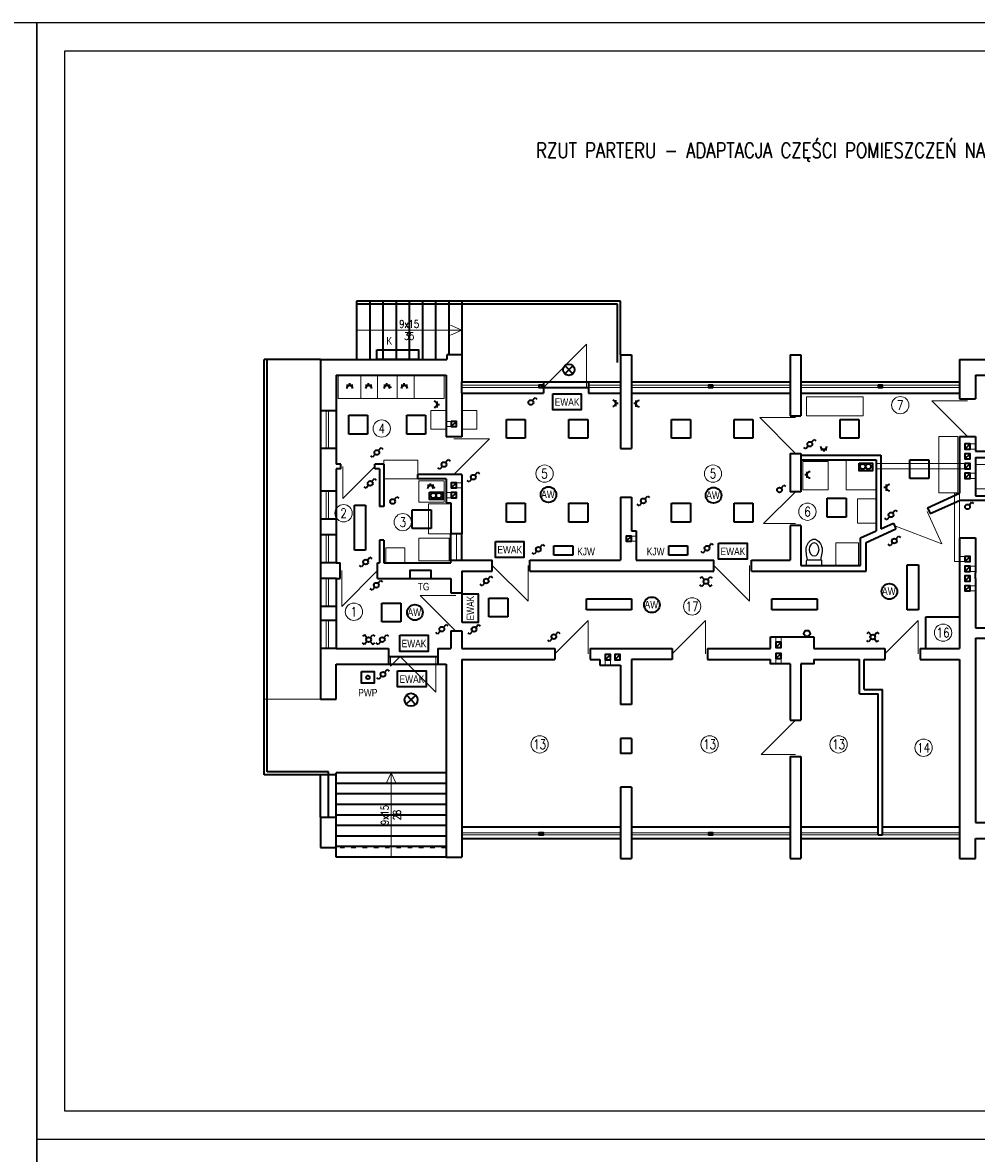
# Model space of a CAD drawing. Header units: centimetres. Extents: x 13830 to 21000, y -2970 to 2970.
# Tile 6 of 7: x 16762 to 19299, y -37 to 2970. Entities that reach past the tile are written whole.
import ezdxf
from ezdxf.enums import TextEntityAlignment as Align

# ---------------------------------------------------------------- set-up
doc = ezdxf.new("R2010")
doc.units = ezdxf.units.CM
doc.header["$MEASUREMENT"] = 0
doc.linetypes.add('ACAD_ISO03W100', pattern=[30, 12, -18])
doc.layers.get('defpoints').update_dxf_attribs({"color": 6})
doc.layers.add('linia pomocnicza', color=1, linetype='Continuous', lineweight=18)
doc.layers.add('linia widokowa', color=3, linetype='Continuous', lineweight=35)
doc.layers.add('LINIE_PRZEKROJOWE', color=7, linetype='Continuous')
doc.layers.add('RZUT_PARTERU', color=7, linetype='Continuous')
doc.styles.get("Standard").update_dxf_attribs({"font": 'romanc.shx', "width": 0.8})

# ---------------------------------------------------------------- blocks, each defined once
blk = doc.blocks.new('KIBEL')
at = {"layer": 'RZUT_PARTERU', "color": 1, "linetype": 'Continuous'}
for p, q in [((35, 0), (-35, 0)), ((-40, -5), (-40, -25)), ((-35, -30), (35, -30)), ((40, -25), (40, -5))]:
    blk.add_line(p, q, dxfattribs=at)
for centre, start, end in [((-35, -5), 90, 180), ((-35, -25), 180, 270), ((35, -5), 0, 90), ((35, -25), 270, 0)]:
    blk.add_arc(centre, 5, start, end, dxfattribs=at)
blk.add_ellipse((0, -85), major_axis=(0, -35), ratio=0.742857, dxfattribs=at)
at = {"layer": 'RZUT_PARTERU', "color": 1, "linetype": 'Continuous', "start_tangent": (-0.126873, -0.991919), "end_tangent": (-0.115501, 0.993307)}
blk.add_spline([(-35, -30), (-40, -100), (0, -140), (40, -100), (35, -30)], degree=3, dxfattribs=at)
blk = doc.blocks.new('miska_ustępowa')
at = {"layer": 'LINIE_PRZEKROJOWE', "linetype": 'Continuous'}
blk.add_blockref('KIBEL', (0, 0), dxfattribs=at)

msp = doc.modelspace()

# ---------------------------------------------------------------- linework, layer by layer
at = {"layer": 'defpoints'}
for p, q in [((16800, 0), (16800, 2970)), ((16800, 2970), (21000, 2970)), ((16875, 75), (16875, 2895)), ((16875, 2895), (20925, 2895)), ((20925, 75), (16875, 75)), ((16800, 0), (21000, 0)), ((16800, -2970), (16800, 0)), ((16800, 0), (21000, 0))]:
    msp.add_line(p, q, dxfattribs=at)
msp.add_lwpolyline([(13830, -1230), (13830, 2970), (16800, 2970), (16800, -1230)], close=True, dxfattribs=at)
at = {"layer": 'linia pomocnicza'}
for p, q in [((17930.6, 2151.9), (17900.6, 2165.4)), ((17650.6, 2151.9), (17930.6, 2151.9)), ((17930.6, 2151.9), (17900.6, 2138.4)), ((18147.6, 1999.4), (18262.6, 2114.4)), ((18262.6, 2114.4), (18262.6, 1999.4)), ((17930.6, 2005.4), (18147.6, 2005.4)), ((17930.6, 1999.4), (18147.6, 1999.4)), ((18267.6, 2005.4), (18352.6, 2005.4)), ((18267.6, 1999.4), (18352.6, 1999.4)), ((18381.6, 2005.4), (18803.6, 2005.4)), ((18381.6, 1999.4), (18803.6, 1999.4)), ((18832.6, 2005.4), (19254.6, 2005.4)), ((18832.6, 1999.4), (19254.6, 1999.4)), ((17601.6, 1970.4), (17883.6, 1970.4)), ((19275.6, 1869.4), (19180.6, 1964.4)), ((19180.6, 1964.4), (19275.6, 1964.4)), ((17569.6, 1937.4), (17569.6, 1837.4)), ((17575.6, 1937.4), (17575.6, 1837.4)), ((17902.6, 1909.4), (17888.6, 1909.4)), ((17902.6, 1895.4), (17888.6, 1895.4)), ((18818.1, 1824.4), (18723.1, 1919.4)), ((18723.1, 1919.4), (18818.1, 1919.4)), ((17909.6, 1863.4), (18004.6, 1863.4)), ((18004.6, 1863.4), (17909.6, 1768.4)), ((19282.6, 1849.4), (19296.6, 1849.4)), ((19282.6, 1835.4), (19296.6, 1835.4)), ((17699.1, 1789.4), (17614.1, 1704.4)), ((17614.1, 1704.4), (17614.1, 1789.4)), ((19268.6, 1797.4), (19032.6, 1797.4)), ((19268.6, 1783.4), (19032.6, 1783.4)), ((17916.6, 1746.4), (17930.6, 1746.4)), ((19282.6, 1771.4), (19296.6, 1771.4)), ((19282.6, 1757.4), (19296.6, 1757.4)), ((17569.6, 1723.4), (17569.6, 1649.4)), ((17575.6, 1723.4), (17575.6, 1649.4)), ((17902.6, 1720.4), (17888.6, 1720.4)), ((17916.6, 1732.4), (17930.6, 1732.4)), ((18818.1, 1722.4), (18733.1, 1637.4)), ((19240.6, 1536.4), (19240.6, 1718.1)), ((19254.6, 1718.1), (19240.6, 1718.1)), ((19254.6, 1550.4), (19254.6, 1718.1)), ((17902.6, 1706.4), (17888.6, 1706.4)), ((19207.3, 1583.4), (19168.4, 1670.1)), ((18733.1, 1637.4), (18818.1, 1637.4)), ((19081.8, 1631.2), (19207.3, 1583.4)), ((17569.6, 1607.4), (17569.6, 1533.4)), ((17575.6, 1607.4), (17575.6, 1533.4)), ((17916.1, 1610.4), (17916.1, 1540.4)), ((18381.6, 1604.4), (18394.6, 1604.4)), ((18381.6, 1590.4), (18394.6, 1590.4)), ((19268.6, 1536.4), (19240.6, 1536.4)), ((19268.6, 1550.4), (19254.6, 1550.4)), ((17706.6, 1512.4), (17611.6, 1417.4)), ((17611.6, 1417.4), (17611.6, 1512.4)), ((18011.6, 1525.9), (18106.6, 1430.9)), ((18106.6, 1430.9), (18106.6, 1525.9)), ((18600.6, 1525.9), (18695.6, 1430.9)), ((18695.6, 1430.9), (18695.6, 1525.9)), ((19282.6, 1524.4), (19296.6, 1524.4)), ((19282.6, 1510.4), (19296.6, 1510.4)), ((17569.6, 1491.4), (17569.6, 1417.4)), ((17575.6, 1491.4), (17575.6, 1417.4)), ((17914.6, 1446.4), (17819.6, 1446.4)), ((17819.6, 1446.4), (17914.6, 1351.4)), ((19282.6, 1472.4), (19296.6, 1472.4)), ((19282.6, 1458.4), (19296.6, 1458.4)), ((17569.6, 1379.4), (17569.6, 1305.4)), ((17575.6, 1379.4), (17575.6, 1305.4)), ((18266.6, 1379.9), (18177.6, 1290.9)), ((18266.6, 1290.9), (18266.6, 1379.9)), ((18578.6, 1379.9), (18489.6, 1290.9)), ((18578.6, 1290.9), (18578.6, 1379.9)), ((19144.6, 1379.9), (19055.6, 1290.9)), ((19144.6, 1290.9), (19144.6, 1379.9)), ((18765.6, 1322.4), (18765.6, 1336.4)), ((18779.6, 1322.4), (18779.6, 1336.4)), ((17766.6, 1284.4), (17740.6, 1258.4)), ((17740.6, 1258.4), (17740.6, 1284.4)), ((17766.6, 1284.4), (17861.6, 1189.4)), ((17861.6, 1189.4), (17861.6, 1284.4)), ((18311.6, 1275.4), (18311.6, 1261.4)), ((18325.6, 1275.4), (18325.6, 1261.4)), ((18765.6, 1278.4), (18765.6, 1264.4)), ((18779.6, 1278.4), (18779.6, 1264.4)), ((17554.6, 1170.4), (17404.6, 1170.4)), ((18818.1, 1114.4), (18727.1, 1023.4)), ((18727.1, 1023.4), (18818.1, 1023.4)), ((17742.6, 974.4), (17729.6, 946.4)), ((17742.6, 750.4), (17742.6, 974.4)), ((17742.6, 974.4), (17755.6, 946.4)), ((17930.6, 815.4), (18352.6, 815.4)), ((18381.6, 815.4), (18803.6, 815.4)), ((18832.6, 815.4), (19037.6, 815.4)), ((19049.6, 815.4), (19254.6, 815.4)), ((17930.6, 809.4), (18352.6, 809.4)), ((18381.6, 809.4), (18803.6, 809.4)), ((18832.6, 809.4), (19037.6, 809.4)), ((19049.6, 809.4), (19254.6, 809.4))]:
    msp.add_line(p, q, dxfattribs=at)
at = {"layer": 'linia pomocnicza', "color": 4, "lineweight": 35}
for p, q in [((18226, 2057.5), (18204.4, 2036.2)), ((18204.5, 2057.7), (18225.8, 2036)), ((17640.8, 2005.1), (17624.3, 2005.1)), ((17632.6, 2004.9), (17632.6, 2011)), ((17690.9, 2005.1), (17674.4, 2005.1)), ((17682.7, 2004.9), (17682.7, 2011)), ((17739.7, 2005.1), (17723.2, 2005.1)), ((17731.5, 2005), (17731.5, 2011)), ((17735.4, 1999.5), (17743.5, 2001.2)), ((17785.8, 2005.1), (17769.3, 2005.1)), ((17777.6, 2004.9), (17777.6, 2011)), ((17865.3, 1946.3), (17865.3, 1962.7)), ((18118.5, 1964.6), (18125.5, 1972.5)), ((18125.5, 1972.5), (18130.4, 1968.6)), ((18340.1, 1957.7), (18346.1, 1957.7)), ((18340.3, 1949.5), (18340.3, 1966)), ((18393.7, 1956.7), (18387.7, 1956.7)), ((18393.5, 1964.9), (18393.5, 1948.4)), ((17629.8, 1925.8), (17679.8, 1925.8)), ((17629.8, 1875.8), (17629.8, 1925.8)), ((17679.8, 1925.8), (17679.8, 1875.8)), ((17784.4, 1925.8), (17834.4, 1925.8)), ((17784.4, 1875.8), (17784.4, 1925.8)), ((17834.4, 1925.8), (17834.4, 1875.8)), ((17865.2, 1954.5), (17871.2, 1954.5)), ((18049.2, 1914.4), (18099.2, 1914.4)), ((18049.2, 1864.4), (18049.2, 1914.4)), ((18099.2, 1914.4), (18099.2, 1864.4)), ((18215.3, 1914.4), (18265.3, 1914.4)), ((18215.3, 1864.4), (18215.3, 1914.4)), ((18265.3, 1914.4), (18265.3, 1864.4)), ((18488.6, 1914.4), (18538.6, 1914.4)), ((18488.6, 1864.4), (18488.6, 1914.4)), ((18538.6, 1914.4), (18538.6, 1864.4)), ((18654.7, 1914.4), (18704.7, 1914.4)), ((18654.7, 1864.4), (18654.7, 1914.4)), ((18704.7, 1914.4), (18704.7, 1864.4)), ((18936.9, 1914.4), (18986.9, 1914.4)), ((18936.9, 1864.4), (18936.9, 1914.4)), ((18986.9, 1914.4), (18986.9, 1864.4)), ((17679.8, 1875.8), (17629.8, 1875.8)), ((17834.4, 1875.8), (17784.4, 1875.8)), ((17708.9, 1831.7), (17715.8, 1839.6)), ((17715.8, 1839.6), (17720.8, 1835.7)), ((18099.2, 1864.4), (18049.2, 1864.4)), ((18265.3, 1864.4), (18215.3, 1864.4)), ((18538.6, 1864.4), (18488.6, 1864.4)), ((18704.7, 1864.4), (18654.7, 1864.4)), ((18845.1, 1836), (18840.2, 1840)), ((18852, 1843.9), (18845.1, 1836)), ((18860.6, 1853.7), (18867.5, 1861.6)), ((18867.5, 1861.6), (18872.4, 1857.6)), ((18885, 1835), (18901.5, 1835)), ((18893.2, 1835.1), (18893.2, 1829.1)), ((18986.9, 1864.4), (18936.9, 1864.4)), ((17693.4, 1814.1), (17688.5, 1818)), ((17700.4, 1822), (17693.4, 1814.1)), ((17887.5, 1799.7), (17894.4, 1807.6)), ((17894.4, 1807.6), (17899.4, 1803.7)), ((19122.5, 1807.2), (19172.5, 1807.2)), ((19122.5, 1757.2), (19122.5, 1807.2)), ((19172.5, 1807.2), (19172.5, 1757.2)), ((17872, 1782.1), (17867.1, 1786)), ((17878.9, 1790), (17872, 1782.1)), ((18848.4, 1775.5), (18848.4, 1759)), ((17691.3, 1749.3), (17698.2, 1757.2)), ((17698.2, 1757.2), (17703.2, 1753.3)), ((17847.7, 1738.4), (17847.7, 1744.4)), ((17950, 1748.3), (17945.1, 1752.3)), ((17956.9, 1756.2), (17950, 1748.3)), ((17965.5, 1766), (17972.4, 1773.9)), ((17972.4, 1773.9), (17977.4, 1769.9)), ((18848.6, 1767.2), (18842.6, 1767.2)), ((19172.5, 1757.2), (19122.5, 1757.2)), ((17675.8, 1731.6), (17670.9, 1735.6)), ((17682.8, 1739.6), (17675.8, 1731.6)), ((17855.9, 1738.5), (17839.4, 1738.5)), ((17851.6, 1733), (17859.7, 1734.6)), ((18779.7, 1731.9), (18786.6, 1739.8)), ((18786.6, 1739.8), (18791.5, 1735.9)), ((19059.3, 1733.3), (19053.3, 1733.3)), ((19059.2, 1741.5), (19059.2, 1725)), ((17644.8, 1566.8), (17644.8, 1686.8)), ((17644.8, 1686.8), (17674.8, 1686.8)), ((17674.8, 1686.8), (17674.8, 1566.8)), ((17750.8, 1701.1), (17757.7, 1709)), ((17757.7, 1709), (17762.7, 1705.1)), ((18049.2, 1691.5), (18099.2, 1691.5)), ((18049.2, 1641.5), (18049.2, 1691.5)), ((18099.2, 1691.5), (18099.2, 1641.5)), ((18215.3, 1691.5), (18265.3, 1691.5)), ((18215.3, 1641.5), (18215.3, 1691.5)), ((18265.3, 1691.5), (18265.3, 1641.5)), ((18402.2, 1685.1), (18397.2, 1689.1)), ((18409.1, 1693), (18402.2, 1685.1)), ((18417.6, 1702.8), (18424.6, 1710.7)), ((18424.6, 1710.7), (18429.5, 1706.7)), ((18488.6, 1691.5), (18538.6, 1691.5)), ((18488.6, 1641.5), (18488.6, 1691.5)), ((18538.6, 1691.5), (18538.6, 1641.5)), ((18654.7, 1691.5), (18704.7, 1691.5)), ((18654.7, 1641.5), (18654.7, 1691.5)), ((18704.7, 1691.5), (18704.7, 1641.5)), ((18902.4, 1704.8), (18952.4, 1704.8)), ((18902.4, 1654.8), (18902.4, 1704.8)), ((18952.4, 1704.8), (18952.4, 1654.8)), ((19279.6, 1686.9), (19286.5, 1694.8)), ((19286.5, 1694.8), (19291.5, 1690.8)), ((17798.8, 1674.3), (17848.8, 1674.3)), ((17798.8, 1624.3), (17798.8, 1674.3)), ((17848.8, 1674.3), (17848.8, 1624.3)), ((18952.4, 1654.8), (18902.4, 1654.8)), ((19067.9, 1655.8), (19061, 1647.9)), ((19076.4, 1665.6), (19083.4, 1673.5)), ((19083.4, 1673.5), (19088.3, 1669.6)), ((17848.8, 1624.3), (17798.8, 1624.3)), ((18099.2, 1641.5), (18049.2, 1641.5)), ((18265.3, 1641.5), (18215.3, 1641.5)), ((18538.6, 1641.5), (18488.6, 1641.5)), ((18704.7, 1641.5), (18654.7, 1641.5)), ((19061, 1647.9), (19056, 1651.9)), ((19085.1, 1596.3), (19092, 1604.2)), ((19092, 1604.2), (19097, 1600.2)), ((17674.8, 1566.8), (17644.8, 1566.8)), ((18129.8, 1564.1), (18122.8, 1556.2)), ((18138.3, 1573.9), (18145.2, 1581.8)), ((18145.2, 1581.8), (18150.2, 1577.9)), ((18175.4, 1578.2), (18225.4, 1578.2)), ((18175.4, 1553.2), (18175.4, 1578.2)), ((18225.4, 1578.2), (18225.4, 1553.2)), ((18480.8, 1578.2), (18530.8, 1578.2)), ((18480.8, 1553.2), (18480.8, 1578.2)), ((18530.8, 1578.2), (18530.8, 1553.2)), ((18578.5, 1567.1), (18571.6, 1559.2)), ((18587.1, 1576.8), (18594, 1584.7)), ((18594, 1584.7), (18599, 1580.8)), ((19069.7, 1578.6), (19064.7, 1582.6)), ((19076.6, 1586.5), (19069.7, 1578.6)), ((17679.3, 1540), (17686.2, 1548)), ((17686.2, 1548), (17691.1, 1544)), ((18122.8, 1556.2), (18117.9, 1560.2)), ((18225.4, 1553.2), (18175.4, 1553.2)), ((18530.8, 1553.2), (18480.8, 1553.2)), ((18571.6, 1559.2), (18566.7, 1563.1)), ((17663.8, 1522.4), (17658.9, 1526.3)), ((17670.7, 1530.3), (17663.8, 1522.4)), ((19115.1, 1407.8), (19115.1, 1527.8)), ((19115.1, 1527.8), (19145.1, 1527.8)), ((19145.1, 1527.8), (19145.1, 1407.8)), ((17707.5, 1478.5), (17714.4, 1486.4)), ((17714.4, 1486.4), (17719.3, 1482.4)), ((17984.5, 1472.1), (17979.5, 1476.1)), ((17991.4, 1480), (17984.5, 1472.1)), ((17999.9, 1489.8), (18006.8, 1497.7)), ((18006.8, 1497.7), (18011.8, 1493.7)), ((18568.7, 1496.2), (18563.8, 1492.2)), ((18568.7, 1470.6), (18563.8, 1474.6)), ((18575.6, 1488.3), (18568.7, 1496.2)), ((18575.6, 1478.5), (18568.7, 1470.6)), ((18584.2, 1488.3), (18591.1, 1496.2)), ((18584.2, 1478.5), (18591.1, 1470.6)), ((18591.1, 1496.2), (18596, 1492.2)), ((18591.1, 1470.6), (18596, 1474.6)), ((17692, 1460.8), (17687, 1464.8)), ((17698.9, 1468.7), (17692, 1460.8)), ((17718.2, 1425.9), (17768.2, 1425.9)), ((17718.2, 1375.9), (17718.2, 1425.9)), ((17768.2, 1425.9), (17768.2, 1375.9)), ((18002.6, 1439.4), (18052.6, 1439.4)), ((18002.6, 1389.4), (18002.6, 1439.4)), ((18052.6, 1439.4), (18052.6, 1389.4)), ((18262.1, 1437.8), (18382.1, 1437.8)), ((18262.1, 1407.8), (18262.1, 1437.8)), ((18382.1, 1437.8), (18382.1, 1407.8)), ((18755.3, 1437.8), (18875.3, 1437.8)), ((18755.3, 1407.8), (18755.3, 1437.8)), ((18875.3, 1437.8), (18875.3, 1407.8)), ((18052.6, 1389.4), (18002.6, 1389.4)), ((18382.1, 1407.8), (18262.1, 1407.8)), ((18875.3, 1407.8), (18755.3, 1407.8)), ((19145.1, 1407.8), (19115.1, 1407.8)), ((17768.2, 1375.9), (17718.2, 1375.9)), ((17881.6, 1361.6), (17888.6, 1369.5)), ((17888.6, 1369.5), (17893.5, 1365.5)), ((17967.5, 1361.1), (17974.4, 1369)), ((17974.4, 1369), (17979.4, 1365)), ((17671.5, 1341.8), (17666.6, 1337.8)), ((17678.4, 1333.9), (17671.5, 1341.8)), ((17678.4, 1324.1), (17671.5, 1316.2)), ((17687, 1333.9), (17693.9, 1341.8)), ((17687, 1324.1), (17693.9, 1316.2)), ((17693.9, 1341.8), (17698.8, 1337.8)), ((17714.8, 1324.1), (17707.8, 1316.2)), ((17723.3, 1333.9), (17730.2, 1341.8)), ((17730.2, 1341.8), (17735.2, 1337.8)), ((17866.2, 1343.9), (17861.2, 1347.9)), ((17873.1, 1351.8), (17866.2, 1343.9)), ((17952, 1343.4), (17947.1, 1347.4)), ((17959, 1351.3), (17952, 1343.4)), ((18164.1, 1324), (18159.1, 1327.9)), ((18171, 1331.9), (18164.1, 1324)), ((18179.5, 1341.7), (18186.5, 1349.6)), ((18186.5, 1349.6), (18191.4, 1345.6)), ((19012.2, 1348.6), (19007.3, 1344.7)), ((19012.2, 1323.1), (19007.3, 1327)), ((19019.2, 1340.7), (19012.2, 1348.6)), ((19019.2, 1331), (19012.2, 1323.1)), ((19027.7, 1340.7), (19034.6, 1348.6)), ((19027.7, 1331), (19034.6, 1323.1)), ((19034.6, 1348.6), (19039.6, 1344.7)), ((19034.6, 1323.1), (19039.6, 1327)), ((17671.5, 1316.2), (17666.6, 1320.2)), ((17693.9, 1316.2), (17698.8, 1320.2)), ((17707.8, 1316.2), (17702.9, 1320.2)), ((17725.3, 1241.5), (17732.2, 1249.4)), ((17732.2, 1249.4), (17737.2, 1245.4)), ((17709.9, 1223.8), (17704.9, 1227.7)), ((17716.8, 1231.7), (17709.9, 1223.8)), ((17808.4, 1181), (17783, 1157.2)), ((17795.7, 1169.1), (17783.8, 1181.8)), ((17783.8, 1181.8), (17807.6, 1156.4)), ((17795.7, 1169.1), (17808.4, 1181))]:
    msp.add_line(p, q, dxfattribs=at)
for points in [[(17704.6, 2099.4), (17815.6, 2099.4), (17815.6, 2074.4), (17704.6, 2074.4)], [(18172.6, 1982.9), (18248.1, 1982.9), (18248.1, 1939.9), (18172.6, 1939.9)], [(18987.1, 1798.1), (19022.5, 1798.1), (19022.5, 1778.2), (18987.1, 1778.2)], [(17844.9, 1721.2), (17880.3, 1721.2), (17880.3, 1701.3), (17844.9, 1701.3)], [(18020.1, 1590.2), (18095.7, 1590.2), (18095.7, 1547.2), (18020.1, 1547.2)], [(18613.6, 1585.5), (18689.2, 1585.5), (18689.2, 1542.6), (18613.6, 1542.6)], [(17792.2, 1491.4), (17848.7, 1491.4), (17848.7, 1512.6), (17792.2, 1512.6)], [(17931.5, 1374.9), (17931.5, 1450.4), (17974.4, 1450.4), (17974.4, 1374.9)], [(17765.5, 1340.4), (17841.1, 1340.4), (17841.1, 1297.5), (17765.5, 1297.5)], [(17663.7, 1243.8), (17697.2, 1243.8), (17697.2, 1213.1), (17663.7, 1213.1)], [(17759.9, 1246), (17835.5, 1246), (17835.5, 1203), (17759.9, 1203)]]:
    msp.add_lwpolyline(points, close=True, dxfattribs=at)
at = {"layer": 'linia pomocnicza'}
for points in [[(17601.6, 2030.4), (17661.6, 2030.4), (17661.6, 1970.4), (17601.6, 1970.4), (17601.6, 2030.4)], [(17706.6, 2030.4), (17758.6, 2030.4), (17758.6, 1970.4), (17706.6, 1970.4), (17706.6, 2030.4)], [(17803.6, 2030.4), (17803.6, 1970.4), (17883.6, 1970.4), (17883.6, 2030.4), (17803.6, 2030.4)], [(18847.6, 1974.4), (18997.6, 1974.4), (18997.6, 1924.4), (18847.6, 1924.4), (18847.6, 1974.4)], [(17848.6, 1938.4), (17888.6, 1938.4), (17888.6, 1888.4), (17848.6, 1888.4), (17848.6, 1938.4)], [(17970.6, 1938.4), (17930.6, 1938.4), (17930.6, 1888.4), (17970.6, 1888.4), (17970.6, 1938.4)], [(19249.6, 1869.4), (19199.6, 1869.4), (19199.6, 1719.4), (19249.6, 1719.4), (19249.6, 1869.4)], [(17723.6, 1756.4), (17813.6, 1756.4), (17813.6, 1806.4), (17723.6, 1806.4), (17723.6, 1756.4)], [(19032.6, 1807.4), (18952.6, 1807.4), (18952.6, 1727.4), (19032.6, 1727.4), (19032.6, 1807.4)], [(18837.6, 1802.4), (18904.6, 1802.4), (18904.6, 1727.4), (18837.6, 1727.4), (18837.6, 1802.4)], [(19296.6, 1794.9), (19346.6, 1794.9), (19346.6, 1729.9), (19296.6, 1729.9), (19296.6, 1794.9)], [(17883.6, 1694.4), (17816.6, 1694.4), (17816.6, 1751.4), (17883.6, 1751.4), (17883.6, 1694.4)], [(17901.6, 1610.4), (17901.6, 1690.4), (17841.6, 1690.4), (17841.6, 1610.4), (17901.6, 1610.4)], [(18982.6, 1703.4), (19032.6, 1703.4), (19032.6, 1638.4), (18982.6, 1638.4), (18982.6, 1703.4)], [(17896.6, 1598.4), (17816.6, 1598.4), (17816.6, 1538.4), (17896.6, 1538.4), (17896.6, 1598.4)], [(17778.6, 1573.4), (17778.6, 1533.4), (17728.6, 1533.4), (17728.6, 1573.4), (17778.6, 1573.4)], [(18985.6, 1526.4), (18985.6, 1586.4), (18925.6, 1586.4), (18925.6, 1526.4), (18985.6, 1526.4)]]:
    msp.add_lwpolyline(points, dxfattribs=at)
at = {"layer": 'linia pomocnicza', "color": 4, "lineweight": 35}
for centre, radius in [((18215.2, 2046.8), 15.2), ((18114.3, 1959.7), 6.48), ((18856.3, 1848.8), 6.48), ((17704.6, 1826.8), 6.48), ((17883.2, 1794.8), 6.48), ((18996.9, 1789.1), 7.05), ((19011.7, 1789.1), 7.05), ((17687, 1744.4), 6.48), ((17961.2, 1761.1), 6.48), ((17854.7, 1712.1), 7.05), ((17869.4, 1712.1), 7.05), ((18161.1, 1714.6), 20.8), ((18600, 1712.8), 20.8), ((18775.4, 1727.1), 6.48), ((17746.6, 1696.3), 6.48), ((18413.4, 1697.9), 6.48), ((19275.3, 1682), 6.48), ((19072.2, 1660.7), 6.48), ((19080.8, 1591.4), 6.48), ((18134, 1569), 6.48), ((18582.8, 1572), 6.48), ((17675, 1535.2), 6.48), ((17703.2, 1473.6), 6.48), ((17995.6, 1484.9), 6.48), ((18579.9, 1483.4), 6.48), ((19067.6, 1457.2), 20.8), ((17805.8, 1401.3), 20.8), ((18436, 1421.5), 20.8), ((17877.4, 1356.7), 6.48), ((17963.2, 1356.2), 6.48), ((17682.7, 1329), 6.48), ((17719, 1329), 6.48), ((18175.3, 1336.8), 6.48), ((19023.4, 1335.8), 6.48), ((17681, 1228.4), 4.72), ((17721.1, 1236.6), 6.48), ((17795.7, 1169.1), 17.4)]:
    msp.add_circle(centre, radius, dxfattribs=at)
at = {"layer": 'linia pomocnicza'}
for centre in [(19096.6, 1952.6), (17717.6, 1890.4), (18150.6, 1770.4), (18598.6, 1770.4), (17616.2, 1665.2), (18849.8, 1669.2), (17773.6, 1641.4), (17643.6, 1403.1), (18543.2, 1417.4), (19210.6, 1347.4), (18137.6, 1050.4), (18589.6, 1050.4), (18932.6, 1050.4), (19158.6, 1041.4)]:
    msp.add_circle(centre, 23, dxfattribs=at)
at = {"layer": 'linia pomocnicza', "color": 4, "lineweight": 35}
for centre, start, end in [((17632.6, 1996.7), 0, 180), ((17682.7, 1996.7), 0, 180), ((17731.5, 1996.7), 0, 180), ((17777.6, 1996.7), 0, 180), ((17856.9, 1954.5), 270, 90), ((18331.9, 1957.7), 270, 90), ((18401.9, 1956.7), 90, 270), ((18893.2, 1843.4), 180, 0), ((18856.8, 1767.2), 90, 270), ((17847.7, 1730.2), 0, 180), ((19067.6, 1733.3), 90, 270)]:
    msp.add_arc(centre, 8.25, start, end, dxfattribs=at)
at = {"layer": 'linia widokowa'}
for p, q in [((17930.6, 2229.4), (17650.6, 2229.4)), ((17650.6, 2229.4), (17650.6, 2074.4)), ((17685.6, 2229.4), (17685.6, 2074.4)), ((17720.6, 2229.4), (17720.6, 2074.4)), ((17755.6, 2229.4), (17755.6, 2074.4)), ((17790.6, 2229.4), (17790.6, 2074.4)), ((17825.6, 2229.4), (17825.6, 2074.4)), ((17860.6, 2229.4), (17860.6, 2074.4)), ((17895.6, 2229.4), (17895.6, 2086.4)), ((18352.6, 2229.4), (17930.6, 2229.4)), ((17930.6, 2229.4), (17930.6, 2086.4)), ((18352.6, 2086.4), (18352.6, 2229.4)), ((18344.6, 2221.4), (17650.6, 2221.4)), ((18344.6, 2066.4), (18344.6, 2221.4)), ((17930.6, 2086.4), (17890.6, 2086.4)), ((17890.6, 2086.4), (17890.6, 2074.4)), ((17930.6, 2086.4), (17930.6, 2014.4)), ((18352.6, 2086.4), (18352.6, 1837.4)), ((18352.6, 2086.4), (18381.6, 2086.4)), ((18381.6, 2086.4), (18381.6, 1837.4)), ((18803.6, 2086.4), (18803.6, 1924.4)), ((18803.6, 2086.4), (18832.6, 2086.4)), ((18832.6, 2086.4), (18832.6, 1924.4)), ((17404.6, 969.4), (17404.6, 2074.4)), ((17554.6, 2074.4), (17404.6, 2074.4)), ((17412.6, 977.4), (17412.6, 2074.4)), ((17554.6, 2074.4), (17554.6, 1170.4)), ((17554.6, 2074.4), (17890.6, 2074.4)), ((19254.6, 2074.4), (19254.6, 1969.4)), ((19254.6, 2074.4), (19631.6, 2074.4)), ((17596.6, 2032.4), (17596.6, 1795.4)), ((17596.6, 2032.4), (17888.6, 2032.4)), ((17888.6, 2032.4), (17888.6, 1868.4)), ((19296.6, 2032.4), (19296.6, 1969.4)), ((19296.6, 2032.4), (19589.6, 2032.4)), ((17930.6, 2014.4), (18352.6, 2014.4)), ((17930.6, 1984.4), (17930.6, 2014.4)), ((18141.6, 2005.4), (18141.6, 1999.4)), ((18147.6, 2014.4), (18147.6, 1984.4)), ((18147.6, 1999.4), (18267.6, 1999.4)), ((18267.6, 2014.4), (18267.6, 1984.4)), ((18381.6, 2014.4), (18803.6, 2014.4)), ((18592.6, 2005.4), (18592.6, 1999.4)), ((18832.6, 2014.4), (19254.6, 2014.4)), ((19043.6, 2005.4), (19043.6, 1999.4)), ((17930.6, 1984.4), (18147.6, 1984.4)), ((17930.6, 1984.4), (17930.6, 1868.4)), ((18267.6, 1984.4), (18352.6, 1984.4)), ((18381.6, 1984.4), (18803.6, 1984.4)), ((18832.6, 1984.4), (19254.6, 1984.4)), ((19254.6, 1969.4), (19296.6, 1969.4)), ((17596.6, 1937.4), (17554.6, 1937.4)), ((18803.6, 1924.4), (18832.6, 1924.4)), ((17930.6, 1868.4), (17888.6, 1868.4)), ((19254.6, 1869.4), (19296.6, 1869.4)), ((19254.6, 1869.4), (19254.6, 1718.1)), ((19296.6, 1869.4), (19296.6, 1830.4)), ((17596.6, 1837.4), (17554.6, 1837.4)), ((18352.6, 1837.4), (18381.6, 1837.4)), ((19268.6, 1835.4), (19282.6, 1849.4)), ((18803.6, 1824.4), (18832.6, 1824.4)), ((18803.6, 1824.4), (18803.6, 1722.4)), ((18832.6, 1824.4), (18832.6, 1722.4)), ((18832.6, 1819.4), (19044.6, 1819.4)), ((18832.6, 1807.4), (19032.6, 1807.4)), ((19032.6, 1807.4), (19032.6, 1618.5)), ((19044.6, 1819.4), (19044.6, 1623.9)), ((19268.6, 1809.4), (19282.6, 1823.4)), ((19296.6, 1830.4), (19347.6, 1830.4)), ((19296.6, 1813.4), (19296.6, 1711.4)), ((19296.6, 1813.4), (19347.6, 1813.4)), ((17609.1, 1795.4), (17596.6, 1795.4)), ((17596.6, 1783.4), (17596.6, 1533.4)), ((17609.1, 1783.4), (17596.6, 1783.4)), ((17609.1, 1783.4), (17609.1, 1795.4)), ((17723.6, 1795.4), (17699.1, 1795.4)), ((17699.1, 1783.4), (17699.1, 1795.4)), ((17711.6, 1783.4), (17699.1, 1783.4)), ((17711.6, 1783.4), (17711.6, 1683.4)), ((17723.6, 1795.4), (17723.6, 1683.4)), ((19268.6, 1783.4), (19282.6, 1797.4)), ((17888.6, 1768.4), (17813.6, 1768.4)), ((17813.6, 1756.4), (17813.6, 1768.4)), ((17888.6, 1756.4), (17813.6, 1756.4)), ((17930.6, 1768.4), (17888.6, 1768.4)), ((17888.6, 1756.4), (17888.6, 1692.4)), ((17930.6, 1768.4), (17930.6, 1610.4)), ((19268.6, 1757.4), (19282.6, 1771.4)), ((17596.6, 1723.4), (17554.6, 1723.4)), ((18832.6, 1722.4), (18803.6, 1722.4)), ((19169.5, 1679.9), (19254.6, 1718.1)), ((17888.6, 1692.4), (17901.6, 1692.4)), ((17901.6, 1692.4), (17901.6, 1610.4)), ((18352.6, 1707.4), (18381.6, 1707.4)), ((18352.6, 1707.4), (18352.6, 1540.4)), ((18381.6, 1707.4), (18381.6, 1618.4)), ((19176.5, 1664.4), (19254.6, 1699.4)), ((19387.6, 1699.4), (19254.6, 1699.4)), ((19296.6, 1711.4), (19402.6, 1711.4)), ((17723.6, 1683.4), (17711.6, 1683.4)), ((19169.5, 1679.9), (19176.5, 1664.4)), ((17596.6, 1649.4), (17554.6, 1649.4)), ((18832.6, 1632.4), (18803.6, 1632.4)), ((18803.6, 1632.4), (18803.6, 1540.4)), ((18832.6, 1632.4), (18832.6, 1526.4)), ((19044.6, 1623.9), (19078.3, 1639)), ((19078.3, 1639), (19085.2, 1623.5)), ((17596.6, 1607.4), (17554.6, 1607.4)), ((17930.6, 1610.4), (17901.6, 1610.4)), ((17901.6, 1540.4), (17901.6, 1610.4)), ((17930.6, 1540.4), (17930.6, 1610.4)), ((18381.6, 1618.4), (18394.6, 1618.4)), ((18394.6, 1618.4), (18394.6, 1540.4)), ((18990.6, 1599.6), (19032.6, 1618.5)), ((18990.6, 1526.4), (18990.6, 1599.6)), ((19005.6, 1587.7), (19085.2, 1623.5)), ((19254.6, 1599.4), (19296.6, 1599.4)), ((19254.6, 1599.4), (19254.6, 1305.4)), ((19296.6, 1599.4), (19296.6, 1506.4)), ((17723.6, 1593.4), (17711.6, 1593.4)), ((17711.6, 1593.4), (17711.6, 1533.4)), ((17723.6, 1593.4), (17723.6, 1533.4)), ((19005.6, 1511.4), (19005.6, 1587.7)), ((17901.6, 1540.4), (18011.6, 1540.4)), ((17901.6, 1533.4), (17901.6, 1540.4)), ((18011.6, 1511.4), (18011.6, 1540.4)), ((18111.6, 1511.4), (18111.6, 1540.4)), ((18111.6, 1540.4), (18352.6, 1540.4)), ((18394.6, 1540.4), (18600.6, 1540.4)), ((18600.6, 1511.4), (18600.6, 1540.4)), ((18700.6, 1511.4), (18700.6, 1540.4)), ((18700.6, 1540.4), (18803.6, 1540.4)), ((19268.6, 1536.4), (19282.6, 1550.4)), ((17596.6, 1533.4), (17554.6, 1533.4)), ((17596.6, 1533.4), (17606.6, 1533.4)), ((17606.6, 1491.4), (17606.6, 1533.4)), ((17706.6, 1491.4), (17706.6, 1533.4)), ((17706.6, 1533.4), (17711.6, 1533.4)), ((17723.6, 1533.4), (17901.6, 1533.4)), ((17930.6, 1511.4), (17930.6, 1453.4)), ((17930.6, 1511.4), (18011.6, 1511.4)), ((18111.6, 1511.4), (18600.6, 1511.4)), ((18700.6, 1511.4), (18835.6, 1511.4)), ((18832.6, 1526.4), (18990.6, 1526.4)), ((18835.6, 1511.4), (19005.6, 1511.4)), ((19268.6, 1510.4), (19282.6, 1524.4)), ((19296.6, 1491.4), (19296.6, 1506.4)), ((17596.6, 1491.4), (17554.6, 1491.4)), ((17596.6, 1491.4), (17606.6, 1491.4)), ((17596.6, 1491.4), (17596.6, 1305.4)), ((17706.6, 1491.4), (17901.6, 1491.4)), ((17901.6, 1491.4), (17901.6, 1453.4)), ((19268.6, 1484.4), (19282.6, 1498.4)), ((19296.6, 1491.4), (19296.6, 1360.4)), ((17901.6, 1453.4), (17930.6, 1453.4)), ((19268.6, 1458.4), (19282.6, 1472.4)), ((17596.6, 1417.4), (17554.6, 1417.4)), ((19164.6, 1305.4), (19164.6, 1389.4)), ((19164.6, 1389.4), (19254.6, 1389.4)), ((17596.6, 1379.4), (17554.6, 1379.4)), ((19296.6, 1360.4), (19589.6, 1360.4)), ((17901.6, 1352.4), (17930.6, 1352.4)), ((17901.6, 1352.4), (17901.6, 1305.4)), ((17930.6, 1352.4), (17930.6, 1305.4)), ((18751.6, 1305.4), (18751.6, 1336.4)), ((18751.6, 1336.4), (18866.6, 1336.4)), ((18866.6, 1336.4), (18866.6, 1305.4)), ((19296.6, 1332.4), (19589.6, 1332.4)), ((19296.6, 1332.4), (19296.6, 842.4)), ((17596.6, 1305.4), (17554.6, 1305.4)), ((17596.6, 1305.4), (17735.6, 1305.4)), ((17735.6, 1305.4), (17735.6, 1263.4)), ((17866.6, 1305.4), (17866.6, 1263.4)), ((17866.6, 1305.4), (17901.6, 1305.4)), ((17930.6, 1305.4), (18177.6, 1305.4)), ((18177.6, 1305.4), (18177.6, 1276.4)), ((18271.6, 1305.4), (18271.6, 1276.4)), ((18271.6, 1305.4), (18489.6, 1305.4)), ((18489.6, 1305.4), (18489.6, 1276.4)), ((18583.6, 1305.4), (18583.6, 1276.4)), ((18583.6, 1305.4), (18751.6, 1305.4)), ((18866.6, 1305.4), (19055.6, 1305.4)), ((19055.6, 1305.4), (19055.6, 1276.4)), ((19149.6, 1305.4), (19149.6, 1276.4)), ((19149.6, 1305.4), (19254.6, 1305.4)), ((17596.6, 1263.4), (17735.6, 1263.4)), ((17596.6, 1170.4), (17596.6, 1263.4)), ((17735.6, 1284.4), (17866.6, 1284.4)), ((17735.6, 1263.4), (17866.6, 1263.4)), ((17866.6, 1263.4), (17888.6, 1263.4)), ((17888.6, 1263.4), (17888.6, 750.4)), ((17930.6, 1276.4), (17930.6, 800.4)), ((17930.6, 1276.4), (18177.6, 1276.4)), ((18271.6, 1276.4), (18297.6, 1276.4)), ((18297.6, 1276.4), (18297.6, 1261.4)), ((18381.6, 1276.4), (18381.6, 1156.4)), ((18489.6, 1276.4), (18381.6, 1276.4)), ((18583.6, 1276.4), (18751.6, 1276.4)), ((18803.6, 1264.4), (18803.6, 1114.4)), ((18832.6, 1264.4), (18832.6, 1114.4)), ((18866.6, 1276.4), (18988.6, 1276.4)), ((18988.6, 1184.4), (18988.6, 1276.4)), ((19000.6, 1196.4), (19000.6, 1276.4)), ((19000.6, 1276.4), (19055.6, 1276.4)), ((19149.6, 1276.4), (19254.6, 1276.4)), ((19254.6, 1276.4), (19254.6, 800.4)), ((18297.6, 1261.4), (18352.6, 1261.4)), ((18352.6, 1261.4), (18352.6, 1156.4)), ((18988.6, 1184.4), (19037.6, 1184.4)), ((19000.6, 1196.4), (19049.6, 1196.4)), ((19037.6, 809.4), (19037.6, 1184.4)), ((19049.6, 809.4), (19049.6, 1196.4)), ((17554.6, 1170.4), (17596.6, 1170.4)), ((18381.6, 1156.4), (18352.6, 1156.4)), ((18803.6, 1114.4), (18832.6, 1114.4)), ((18381.6, 1066.4), (18352.6, 1066.4)), ((18352.6, 1066.4), (18352.6, 1026.4)), ((18381.6, 1066.4), (18381.6, 1026.4)), ((18381.6, 1026.4), (18352.6, 1026.4)), ((18803.6, 1018.4), (18832.6, 1018.4)), ((18803.6, 1018.4), (18803.6, 800.4)), ((18832.6, 1018.4), (18832.6, 800.4)), ((17596.6, 969.4), (17404.6, 969.4)), ((17575.6, 977.4), (17412.6, 977.4)), ((17554.6, 856.4), (17554.6, 969.4)), ((17575.6, 856.4), (17575.6, 977.4)), ((17596.6, 750.4), (17596.6, 974.4)), ((17888.6, 974.4), (17596.6, 974.4)), ((17888.6, 946.4), (17596.6, 946.4)), ((18381.6, 936.4), (18352.6, 936.4)), ((18352.6, 936.4), (18352.6, 800.4)), ((18381.6, 936.4), (18381.6, 800.4)), ((17888.6, 918.4), (17596.6, 918.4)), ((17888.6, 890.4), (17596.6, 890.4)), ((17554.6, 856.4), (17596.6, 856.4)), ((17554.6, 856.4), (17554.6, 776.4)), ((17888.6, 862.4), (17596.6, 862.4)), ((17596.6, 776.4), (17596.6, 856.4)), ((19296.6, 842.4), (19589.6, 842.4)), ((17888.6, 834.4), (17596.6, 834.4)), ((18352.6, 830.4), (17930.6, 830.4)), ((18141.6, 815.4), (18141.6, 809.4)), ((18803.6, 830.4), (18381.6, 830.4)), ((18592.6, 815.4), (18592.6, 809.4)), ((19037.6, 830.4), (18832.6, 830.4)), ((19254.6, 830.4), (19049.6, 830.4)), ((17888.6, 806.4), (17596.6, 806.4)), ((17930.6, 800.4), (18352.6, 800.4)), ((17930.6, 800.4), (17930.6, 750.4)), ((18352.6, 800.4), (18352.6, 746.4)), ((18381.6, 800.4), (18381.6, 746.4)), ((18381.6, 800.4), (18803.6, 800.4)), ((18803.6, 800.4), (18803.6, 746.4)), ((18832.6, 800.4), (18832.6, 746.4)), ((18832.6, 800.4), (19254.6, 800.4)), ((19037.6, 809.4), (19049.6, 809.4)), ((19254.6, 800.4), (19254.6, 746.4)), ((19296.6, 746.4), (19296.6, 800.4)), ((19296.6, 800.4), (19631.6, 800.4)), ((17554.6, 776.4), (17596.6, 776.4)), ((17888.6, 778.4), (17596.6, 778.4)), ((17888.6, 750.4), (17596.6, 750.4)), ((17888.6, 750.4), (17930.6, 750.4)), ((18352.6, 746.4), (18381.6, 746.4)), ((18803.6, 746.4), (18832.6, 746.4)), ((19254.6, 746.4), (19296.6, 746.4))]:
    msp.add_line(p, q, dxfattribs=at)
at = {"layer": 'linia widokowa', "linetype": 'ACAD_ISO03W100'}
msp.add_line((17888.6, 776.4), (17596.6, 776.4), dxfattribs=at)
at = {"layer": 'linia widokowa'}
for points in [[(18141.6, 2005.4), (18135.6, 2005.4), (18135.6, 1999.4), (18147.6, 1999.4), (18147.6, 2005.4), (18141.6, 2005.4)], [(18592.6, 2005.4), (18586.6, 2005.4), (18586.6, 1999.4), (18598.6, 1999.4), (18598.6, 2005.4), (18592.6, 2005.4)], [(19043.6, 2005.4), (19037.6, 2005.4), (19037.6, 1999.4), (19049.6, 1999.4), (19049.6, 2005.4), (19043.6, 2005.4)], [(17916.6, 1902.4), (17916.6, 1909.4), (17902.6, 1909.4), (17902.6, 1895.4), (17916.6, 1895.4), (17916.6, 1909.4), (17902.6, 1895.4)], [(19282.6, 1842.4), (19282.6, 1849.4), (19268.6, 1849.4), (19268.6, 1835.4), (19282.6, 1835.4), (19282.6, 1842.4)], [(19282.6, 1816.4), (19282.6, 1823.4), (19268.6, 1823.4), (19268.6, 1809.4), (19282.6, 1809.4), (19282.6, 1816.4)], [(19282.6, 1790.4), (19282.6, 1797.4), (19268.6, 1797.4), (19268.6, 1783.4), (19282.6, 1783.4), (19282.6, 1790.4)], [(17916.6, 1739.4), (17916.6, 1746.4), (17902.6, 1746.4), (17902.6, 1732.4), (17916.6, 1732.4), (17916.6, 1746.4), (17902.6, 1732.4)], [(19282.6, 1764.4), (19282.6, 1771.4), (19268.6, 1771.4), (19268.6, 1757.4), (19282.6, 1757.4), (19282.6, 1764.4)], [(17916.6, 1713.4), (17916.6, 1720.4), (17902.6, 1720.4), (17902.6, 1706.4), (17916.6, 1706.4), (17916.6, 1720.4), (17902.6, 1706.4)], [(18381.6, 1597.4), (18381.6, 1604.4), (18367.6, 1604.4), (18367.6, 1590.4), (18381.6, 1590.4), (18381.6, 1604.4), (18367.6, 1590.4)], [(19282.6, 1543.4), (19282.6, 1550.4), (19268.6, 1550.4), (19268.6, 1536.4), (19282.6, 1536.4), (19282.6, 1543.4)], [(19282.6, 1517.4), (19282.6, 1524.4), (19268.6, 1524.4), (19268.6, 1510.4), (19282.6, 1510.4), (19282.6, 1517.4)], [(19282.6, 1491.4), (19282.6, 1498.4), (19268.6, 1498.4), (19268.6, 1484.4), (19282.6, 1484.4), (19282.6, 1491.4)], [(19282.6, 1465.4), (19282.6, 1472.4), (19268.6, 1472.4), (19268.6, 1458.4), (19282.6, 1458.4), (19282.6, 1465.4)], [(18779.6, 1315.4), (18779.6, 1322.4), (18765.6, 1322.4), (18765.6, 1308.4), (18779.6, 1308.4), (18779.6, 1322.4), (18765.6, 1308.4)], [(18325.6, 1282.4), (18325.6, 1289.4), (18311.6, 1289.4), (18311.6, 1275.4), (18325.6, 1275.4), (18325.6, 1289.4), (18311.6, 1275.4)], [(18351.6, 1282.4), (18351.6, 1289.4), (18337.6, 1289.4), (18337.6, 1275.4), (18351.6, 1275.4), (18351.6, 1289.4), (18337.6, 1275.4)], [(18803.6, 1264.4), (18751.6, 1264.4), (18751.6, 1276.4)], [(18765.6, 1285.4), (18765.6, 1278.4), (18779.6, 1278.4), (18779.6, 1292.4), (18765.6, 1292.4), (18765.6, 1278.4), (18779.6, 1292.4)], [(18866.6, 1276.4), (18866.6, 1264.4), (18832.6, 1264.4)], [(18141.6, 815.4), (18135.6, 815.4), (18135.6, 809.4), (18147.6, 809.4), (18147.6, 815.4), (18141.6, 815.4)], [(18592.6, 815.4), (18586.6, 815.4), (18586.6, 809.4), (18598.6, 809.4), (18598.6, 815.4), (18592.6, 815.4)]]:
    msp.add_lwpolyline(points, dxfattribs=at)
msp.add_circle((18848.6, 1345.4), 8, dxfattribs=at)

# ---------------------------------------------------------------- block references
at = {"layer": 'linia pomocnicza', "xscale": -0.5, "yscale": 0.5, "zscale": 0.5, "rotation": 180}
msp.add_blockref('miska_ustępowa', (18867.6, 1526.4), dxfattribs=at)

# ---------------------------------------------------------------- texts
at = {"layer": 'linia pomocnicza', "width": 0.8}
for s, height, p in [('9x15', 20, (17790.6, 2168.4)), ('35', 20, (17790.6, 2136.1)), ('7', 25, (19096.6, 1952.6)), ('4', 25, (17717.6, 1890.4)), ('5', 25, (18150.6, 1770.4)), ('5', 25, (18598.6, 1770.4)), ('6', 25, (18849.8, 1669.2)), ('2', 25, (17616.2, 1665.2)), ('3', 25, (17773.6, 1641.4)), ('1', 25, (17643.6, 1403.1)), ('17', 25, (18543.2, 1417.4)), ('16', 25, (19210.6, 1347.4)), ('13', 25, (18137.6, 1050.4)), ('13', 25, (18589.6, 1050.4)), ('13', 25, (18932.6, 1050.4)), ('14', 25, (19158.6, 1041.4))]:
    msp.add_text(s, height=height, dxfattribs=at).set_placement(p, align=Align.MIDDLE)
for s, p in [('9x15', (17725.6, 862.4)), ('28', (17758, 862.4))]:
    msp.add_text(s, height=20, rotation=90, dxfattribs=at).set_placement(p, align=Align.MIDDLE)
at = {"layer": 'linia pomocnicza', "color": 4, "lineweight": 35, "char_height": 20, "width": 39.931, "attachment_point": 1}
for s, insert in [('{\\f@Arial Unicode MS|b0|i0|c238|p34;K}', (17730.1, 2133.6)), ('{\\f@Arial Unicode MS|b0|i0|c238|p34;EWAK}', (18177.6, 1970.9)), ('{\\f@Arial Unicode MS|b0|i0|c238|p34;AW}', (18141.8, 1725.2)), ('{\\f@Arial Unicode MS|b0|i0|c238|p34;AW}', (18580.7, 1723.4)), ('{\\f@Arial Unicode MS|b0|i0|c238|p34;EWAK}', (18025.2, 1578.2)), ('{\\f@Arial Unicode MS|b0|i0|c238|p34;KJW}', (18237.4, 1573.2)), ('{\\f@Arial Unicode MS|b0|i0|c238|p34;KJW}', (18422.5, 1573.2)), ('{\\f@Arial Unicode MS|b0|i0|c238|p34;EWAK}', (18618.7, 1573.6)), ('{\\f@Arial Unicode MS|b0|i0|c238|p34;TG}', (17813.4, 1479.9)), ('{\\f@Arial Unicode MS|b0|i0|c238|p34;AW}', (19048.3, 1467.8)), ('{\\f@Arial Unicode MS|b0|i0|c238|p34;AW}', (18416.7, 1432.1)), ('{\\f@Arial Unicode MS|b0|i0|c238|p34;AW}', (17786.5, 1411.9)), ('{\\f@Arial Unicode MS|b0|i0|c238|p34;EWAK}', (17770.5, 1328.5)), ('{\\f@Arial Unicode MS|b0|i0|c238|p34;EWAK}', (17765, 1234)), ('{\\f@Arial Unicode MS|b0|i0|c238|p34;PWP}', (17655.1, 1197.9))]:
    msp.add_mtext(s, dxfattribs=dict(at, insert=insert))
at = {"layer": 'linia pomocnicza', "color": 4, "lineweight": 35, "insert": (17943.4, 1379.9), "char_height": 20, "width": 39.931, "attachment_point": 1, "rotation": 90}
msp.add_mtext('{\\f@Arial Unicode MS|b0|i0|c238|p34;EWAK}', dxfattribs=at)
at = {"layer": 'linia widokowa', "width": 0.8}
msp.add_text('RZUT PARTERU - ADAPTACJA CZĘŚCI POMIESZCZEŃ NA ŻŁOBEK  1:100', height=40, dxfattribs=at).set_placement((18900, 2632.1), align=Align.MIDDLE)

doc.saveas('drawing.dxf')
